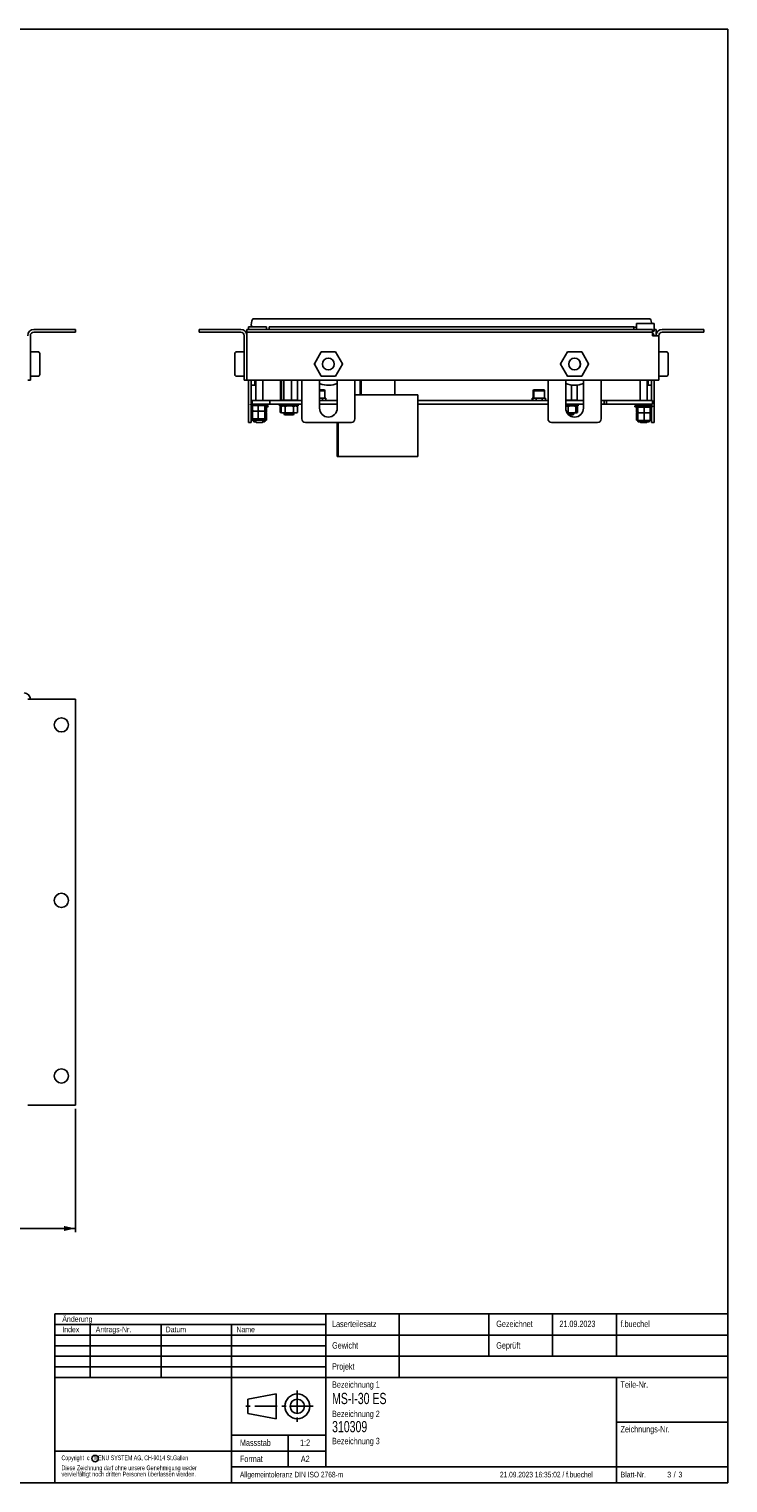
# Model space of a CAD drawing. Extents: x 10 to 1190, y 10 to 830.
# Tile 3 of 3: x 795 to 1190, y 10 to 830. Entities that reach past the tile are written whole.
import ezdxf
from ezdxf.enums import TextEntityAlignment as Align

# ---------------------------------------------------------------- set-up
doc = ezdxf.new("R2010")
doc.units = 0
doc.header["$LTSCALE"] = 2
doc.linetypes.add('CENTER', pattern=[10.16, 6.35, -1.27, 1.27, -1.27])
doc.linetypes.add('CENTERX2', pattern=[20.32, 12.7, -2.54, 2.54, -2.54])
doc.layers.get('0').update_dxf_attribs({"linetype": 'CONTINUOUS'})
for name, color, linetype in [('LAYER1', 2, 'CONTINUOUS'), ('LAYER2', 3, 'CENTERX2'), ('LAYER3', 4, 'CONTINUOUS')]:
    doc.layers.add(name, color=color, linetype=linetype)
doc.dimstyles.new('SLDDIMSTYLE0', dxfattribs={"dimtxt": 7, "dimasz": 6.604, "dimexe": 0, "dimexo": 0.0625, "dimgap": 1.75, "dimtad": 1, "dimlfac": 0.666667, "dimrnd": 1e-09, "dimzin": 12, "dimsah": 1, "dimcen": 0.09, "dimazin": 3, "dimtfac": 1, "dimtofl": 0, "dimtmove": 0, "dimatfit": 3})

# ---------------------------------------------------------------- blocks, each defined once
blk = doc.blocks.new('_D')
at = {"layer": 'LAYER2', "color": 3, "linetype": 'CONTINUOUS'}
for p, q in [((74.3, 223.05), (74.3, 151.52)), ((821.3, 221.05), (821.3, 151.52)), ((74.3, 153.52), (821.3, 153.52))]:
    blk.add_line(p, q, dxfattribs=at)
for points in [[(74.3, 153.52), (80.91, 152.08), (80.91, 154.96)], [(821.3, 153.52), (814.7, 154.96), (814.7, 152.08)]]:
    blk.add_solid(points, dxfattribs=at)
at = {"layer": 'LAYER2', "color": 3, "linetype": 'CONTINUOUS', "width": 0.7}
blk.add_text('747', height=7, dxfattribs=at).set_placement((440.58, 153.52, -42.52), align=Align.BOTTOM_LEFT)

msp = doc.modelspace()

# ---------------------------------------------------------------- linework, layer by layer
at = {"color": 7, "linetype": 'CONTINUOUS'}
for p, q in [((1189.598, 830), (9.598, 829.997)), ((1189.6, 10), (1189.598, 830)), ((9.6, 9.997), (1189.6, 10))]:
    msp.add_line(p, q, dxfattribs=at)
at = {"color": 179, "linetype": 'CONTINUOUS'}
for p, q in [((809.6, 105.4), (1189.6, 105.4)), ((809.6, 105.4), (809.6, 10)), ((809.6, 99.4), (962.6, 99.4)), ((829.6, 99.4), (829.6, 69.4)), ((869.6, 99.4), (869.6, 69.4)), ((909.4, 99.4), (909.4, 10)), ((962.6, 105.4), (962.6, 19)), ((1004, 105.4), (1004, 69.4)), ((1054.6, 105.4), (1054.6, 81.4)), ((1090.6, 105.4), (1090.6, 81.4)), ((1126.6, 105.4), (1126.6, 81.4)), ((1189.6, 105.4), (1189.6, 10)), ((809.6, 93.4), (1189.6, 93.4)), ((809.6, 87.4), (962.6, 87.4)), ((809.6, 81.4), (1189.6, 81.4)), ((809.6, 75.4), (962.6, 75.4)), ((809.6, 69.4), (1189.6, 69.4)), ((1126.6, 69.4), (1126.6, 10)), ((918.5, 57.2), (934.5, 60.2)), ((934.5, 60.2), (934.5, 46.2)), ((918.5, 49.2), (918.5, 57.2)), ((934.5, 46.2), (918.5, 49.2)), ((1126.6, 44.2), (1189.6, 44.2)), ((909.4, 37), (962.6, 37)), ((941.4, 37), (941.4, 19)), ((809.6, 28), (962.6, 28)), ((909.4, 19), (1189.6, 19)), ((809.6, 10), (1189.6, 10))]:
    msp.add_line(p, q, dxfattribs=at)
at = {"color": 179, "linetype": 'CENTER'}
for p, q in [((946.5, 62.2), (946.5, 44.2)), ((955.5, 53.2), (916.5, 53.2))]:
    msp.add_line(p, q, dxfattribs=at)
at = {"color": 179, "linetype": 'CONTINUOUS'}
for centre, radius in [((946.5, 53.2), 7), ((946.5, 53.2), 4), ((832.336, 23.745), 1.8)]:
    msp.add_circle(centre, radius, dxfattribs=at)
at = {"layer": 'LAYER1', "color": 2, "linetype": 'CONTINUOUS'}
for p, q in [((921.417, 666.567), (924.77, 666.567)), ((1142.284, 666.567), (924.77, 666.567)), ((1142.284, 666.567), (1145.637, 666.567)), ((795.805, 657.067), (795.805, 632.067)), ((797.805, 660.567), (821.305, 660.567)), ((797.805, 659.067), (821.305, 659.067)), ((821.305, 660.567), (821.305, 659.067)), ((891.027, 660.567), (891.027, 659.067)), ((891.027, 660.567), (914.527, 660.567)), ((891.027, 659.067), (914.527, 659.067)), ((916.527, 632.067), (916.527, 657.067)), ((918.027, 660.567), (918.027, 659.067)), ((918.027, 660.567), (1147.027, 660.567)), ((918.027, 659.067), (1147.027, 659.067)), ((918.027, 659.067), (918.027, 657.067)), ((918.027, 657.067), (918.027, 632.067)), ((929.027, 662.067), (919.027, 662.067)), ((919.027, 662.067), (919.027, 660.567)), ((929.027, 660.567), (929.027, 662.067)), ((930.527, 662.067), (930.527, 660.567)), ((1136.527, 662.067), (930.527, 662.067)), ((1136.527, 662.067), (1136.527, 660.567)), ((1136.527, 661.877), (1138.027, 661.956)), ((1138.027, 660.567), (1138.027, 663.867)), ((1138.027, 663.867), (1148.027, 663.867)), ((1147.027, 660.567), (1147.027, 659.067)), ((1148.027, 659.667), (1147.027, 659.667)), ((1147.027, 657.067), (1147.027, 659.067)), ((1147.027, 657.067), (1150.527, 657.067)), ((1148.027, 663.867), (1148.027, 659.667)), ((1148.027, 660.567), (1149.027, 660.567)), ((1149.027, 660.567), (1149.027, 657.067)), ((1150.527, 632.067), (1150.527, 657.067)), ((1152.527, 660.567), (1176.027, 660.567)), ((1152.527, 659.067), (1176.027, 659.067)), ((1176.027, 660.567), (1176.027, 659.067)), ((796.005, 647.967), (800.105, 647.967)), ((800.617, 647.807), (800.489, 647.89)), ((911.844, 647.89), (911.715, 647.819)), ((912.227, 647.967), (916.327, 647.967)), ((916.327, 647.96), (916.327, 647.967)), ((959.986, 647.867), (956.118, 641.167)), ((967.896, 647.967), (960.159, 647.967)), ((971.937, 641.167), (968.069, 647.867)), ((1098.986, 647.867), (1095.118, 641.167)), ((1106.896, 647.967), (1099.159, 647.967)), ((1110.937, 641.167), (1107.069, 647.867)), ((1150.727, 647.967), (1154.827, 647.967)), ((1155.34, 647.807), (1155.211, 647.89)), ((801.105, 646.967), (801.105, 641.067)), ((801.105, 641.067), (801.105, 635.167)), ((911.227, 641.067), (911.227, 646.967)), ((911.227, 635.167), (911.227, 641.067)), ((916.527, 647.767), (916.527, 647.773)), ((956.118, 640.967), (959.986, 634.267)), ((968.069, 634.267), (971.937, 640.967)), ((1095.118, 640.967), (1098.986, 634.267)), ((1107.069, 634.267), (1110.937, 640.967)), ((1155.827, 646.967), (1155.827, 641.067)), ((1155.827, 641.067), (1155.827, 635.167)), ((794.305, 632.067), (795.805, 632.067)), ((800.105, 634.167), (796.005, 634.167)), ((800.489, 634.243), (800.632, 634.331)), ((911.701, 634.331), (911.844, 634.243)), ((916.327, 634.167), (912.227, 634.167)), ((916.327, 634.167), (916.327, 634.169)), ((916.527, 632.067), (918.027, 632.067)), ((918.027, 632.067), (1147.027, 632.067)), ((919.027, 632.067), (919.027, 610.167)), ((920.527, 632.067), (920.527, 618.467)), ((922.527, 632.067), (922.527, 629.067)), ((923.027, 632.067), (923.027, 620.467)), ((927.027, 620.467), (927.027, 632.067)), ((937.046, 632.067), (937.046, 620.717)), ((937.546, 632.067), (937.546, 620.717)), ((938.817, 632.067), (938.817, 620.717)), ((943.299, 632.067), (943.299, 620.717)), ((946.508, 632.067), (946.508, 620.717)), ((949.027, 610.167), (949.027, 632.067)), ((959.027, 632.067), (959.027, 616.167)), ((960.159, 634.167), (967.896, 634.167)), ((969.027, 616.167), (969.027, 632.067)), ((979.027, 632.067), (979.027, 610.167)), ((982.027, 623.637), (982.027, 632.067)), ((982.527, 623.637), (982.527, 632.067)), ((1001.527, 623.637), (1001.527, 632.067)), ((1088.027, 610.167), (1088.027, 632.067)), ((1098.027, 632.067), (1098.027, 616.167)), ((1099.159, 634.167), (1106.896, 634.167)), ((1108.027, 616.167), (1108.027, 632.067)), ((1118.027, 632.067), (1118.027, 610.167)), ((1140.027, 632.067), (1140.027, 620.467)), ((1144.027, 620.467), (1144.027, 632.067)), ((1144.527, 629.067), (1144.527, 632.067)), ((1146.527, 620.467), (1146.527, 632.067)), ((1150.527, 632.067), (1147.027, 632.067)), ((1148.027, 610.167), (1148.027, 632.067)), ((1154.827, 634.167), (1150.727, 634.167)), ((1155.211, 634.243), (1155.355, 634.331)), ((920.527, 629.067), (922.527, 629.067)), ((959.445, 629.976), (959.027, 630.158)), ((959.027, 626.467), (961.777, 626.467)), ((959.444, 625.967), (959.027, 625.967)), ((961.977, 625.967), (959.444, 625.967)), ((961.977, 625.967), (961.777, 626.467)), ((961.977, 621.967), (961.977, 625.967)), ((979.027, 623.637), (1014.527, 623.637)), ((982.527, 623.637), (1001.527, 623.637)), ((1014.527, 588.887), (1014.527, 623.637)), ((1079.777, 626.467), (1079.577, 625.967)), ((1079.577, 625.967), (1079.577, 621.967)), ((1080.077, 625.967), (1079.577, 625.967)), ((1079.777, 626.467), (1080.277, 626.467)), ((1080.277, 626.467), (1080.077, 625.967)), ((1080.077, 625.967), (1080.077, 621.967)), ((1083.444, 625.967), (1080.077, 625.967)), ((1080.277, 626.467), (1083.416, 626.467)), ((1083.416, 626.467), (1085.777, 626.467)), ((1085.977, 625.967), (1083.444, 625.967)), ((1085.977, 625.967), (1085.777, 626.467)), ((1085.977, 621.967), (1085.977, 625.967)), ((1101.299, 629.192), (1101.299, 620.717)), ((1104.508, 629.158), (1104.508, 620.717)), ((1144.527, 629.067), (1146.527, 629.067)), ((920.128, 618.414), (920.027, 617.98)), ((920.027, 617.98), (921.599, 617.617)), ((921.946, 617.98), (920.027, 617.98)), ((920.128, 618.46), (920.128, 618.414)), ((922.007, 618.46), (920.128, 618.46)), ((922.007, 618.414), (920.128, 618.414)), ((920.14, 618.467), (920.138, 618.46)), ((921.027, 618.467), (920.14, 618.467)), ((920.527, 620.467), (921.027, 620.467)), ((920.527, 617.864), (920.527, 610.167)), ((921.279, 617.517), (920.527, 617.517)), ((921.279, 617.51), (920.527, 617.51)), ((921.279, 617.464), (920.527, 617.464)), ((921.279, 617.03), (920.527, 617.03)), ((920.527, 616.914), (921.279, 616.741)), ((920.992, 614.067), (920.992, 616.667)), ((921.196, 616.667), (920.992, 616.667)), ((921.027, 618.467), (921.027, 620.467)), ((921.027, 620.467), (926.027, 620.467)), ((926.027, 618.467), (921.027, 618.467)), ((921.196, 614.067), (921.196, 616.667)), ((921.279, 616.667), (921.196, 616.667)), ((921.279, 615.017), (921.279, 617.617)), ((924.461, 617.617), (921.279, 617.617)), ((930.027, 617.98), (921.946, 617.98)), ((929.927, 618.46), (922.007, 618.46)), ((929.927, 618.414), (922.007, 618.414)), ((924.461, 615.017), (924.461, 617.617)), ((928.21, 617.617), (924.461, 617.617)), ((926.027, 620.467), (931.027, 620.467)), ((926.027, 618.467), (931.027, 618.467)), ((928.21, 615.017), (928.21, 617.617)), ((928.776, 617.617), (928.21, 617.617)), ((928.456, 617.617), (930.027, 617.98)), ((928.776, 615.017), (928.776, 617.617)), ((929.915, 617.517), (928.776, 617.517)), ((929.927, 617.51), (928.776, 617.51)), ((929.927, 617.464), (928.776, 617.464)), ((928.776, 616.741), (930.027, 617.03)), ((930.027, 617.03), (928.776, 617.03)), ((928.858, 616.667), (928.776, 616.667)), ((929.063, 616.667), (928.858, 616.667)), ((928.858, 614.067), (928.858, 616.667)), ((929.063, 614.067), (929.063, 616.667)), ((929.916, 618.46), (929.915, 618.467)), ((929.916, 617.51), (929.915, 617.517)), ((929.927, 618.414), (929.927, 618.46)), ((930.027, 617.98), (929.927, 618.414)), ((929.927, 617.464), (929.927, 617.51)), ((930.027, 617.03), (929.927, 617.464)), ((931.027, 618.467), (931.027, 620.467)), ((931.027, 620.467), (935.797, 620.467)), ((935.797, 618.467), (931.027, 618.467)), ((935.797, 620.467), (949.027, 620.467)), ((935.797, 618.467), (949.027, 618.467)), ((936.527, 618.467), (936.527, 617.467)), ((937.027, 617.467), (936.527, 617.467)), ((937.527, 617.467), (936.908, 617.109)), ((936.908, 613.824), (936.908, 617.109)), ((937.027, 618.467), (937.027, 617.467)), ((942.027, 617.467), (937.027, 617.467)), ((937.326, 620.467), (937.046, 620.717)), ((937.046, 620.717), (937.546, 620.717)), ((938.027, 617.467), (937.408, 617.109)), ((937.408, 613.824), (937.408, 617.109)), ((937.826, 620.467), (937.546, 620.717)), ((937.546, 620.717), (938.817, 620.717)), ((939.718, 617.109), (938.563, 617.467)), ((938.817, 620.717), (943.299, 620.717)), ((939.018, 620.467), (938.817, 620.717)), ((939.718, 613.824), (939.718, 617.109)), ((947.027, 617.467), (942.027, 617.467)), ((943.299, 620.717), (943.219, 620.467)), ((943.299, 620.717), (946.508, 620.717)), ((944.337, 613.824), (944.337, 617.109)), ((946.646, 617.109), (945.491, 617.467)), ((946.646, 617.109), (946.027, 617.467)), ((946.508, 620.717), (946.228, 620.467)), ((946.646, 613.824), (946.646, 617.109)), ((947.027, 617.467), (947.027, 618.467)), ((959.457, 621.802), (959.027, 621.792)), ((959.027, 621.767), (960.788, 621.767)), ((959.027, 620.467), (969.027, 620.467)), ((959.027, 618.467), (969.027, 618.467)), ((960.132, 621.767), (959.457, 621.802)), ((960.788, 621.767), (960.788, 620.467)), ((960.788, 621.767), (962.549, 621.767)), ((961.03, 621.767), (962.134, 621.767)), ((962.549, 621.767), (962.549, 620.467)), ((1014.527, 620.467), (1088.027, 620.467)), ((1014.527, 618.467), (1088.027, 618.467)), ((1079.005, 621.767), (1079.005, 620.467)), ((1079.005, 621.767), (1079.505, 621.767)), ((1079.505, 621.767), (1079.505, 620.467)), ((1079.505, 621.767), (1081.266, 621.767)), ((1079.92, 621.767), (1081.025, 621.767)), ((1081.266, 621.767), (1081.266, 620.467)), ((1081.266, 621.767), (1084.788, 621.767)), ((1083.457, 621.802), (1081.923, 621.767)), ((1084.132, 621.767), (1083.457, 621.802)), ((1084.788, 621.767), (1084.788, 620.467)), ((1084.788, 621.767), (1086.549, 621.767)), ((1085.03, 621.767), (1086.134, 621.767)), ((1086.549, 621.767), (1086.549, 620.467)), ((1098.027, 620.717), (1101.299, 620.717)), ((1098.027, 620.467), (1108.027, 620.467)), ((1098.027, 618.467), (1108.027, 618.467)), ((1100.027, 617.467), (1098.027, 617.467)), ((1099.379, 617.109), (1098.027, 617.375)), ((1099.379, 613.824), (1099.379, 617.109)), ((1105.027, 617.467), (1100.027, 617.467)), ((1101.299, 620.717), (1101.219, 620.467)), ((1101.299, 620.717), (1104.508, 620.717)), ((1103.663, 613.824), (1103.663, 617.109)), ((1104.312, 617.109), (1103.988, 617.467)), ((1104.646, 617.109), (1104.027, 617.467)), ((1104.646, 617.109), (1104.181, 617.253)), ((1104.508, 620.717), (1104.228, 620.467)), ((1104.312, 613.824), (1104.312, 617.109)), ((1104.646, 613.824), (1104.646, 617.109)), ((1105.027, 617.467), (1105.027, 618.467)), ((1118.027, 620.467), (1119.486, 620.467)), ((1119.486, 618.467), (1118.027, 618.467)), ((1119.486, 620.467), (1119.64, 620.467)), ((1119.64, 618.467), (1119.486, 618.467)), ((1119.64, 618.467), (1119.64, 620.467)), ((1120.527, 620.467), (1119.64, 620.467)), ((1119.64, 618.467), (1120.527, 618.467)), ((1120.527, 620.467), (1121.027, 620.467)), ((1121.027, 618.467), (1120.527, 618.467)), ((1121.027, 620.467), (1121.027, 618.467)), ((1121.027, 620.467), (1142.027, 620.467)), ((1121.027, 618.467), (1142.027, 618.467)), ((1137.128, 618.414), (1137.027, 617.98)), ((1137.027, 617.98), (1138.599, 617.617)), ((1138.946, 617.98), (1137.027, 617.98)), ((1137.128, 617.464), (1137.027, 617.03)), ((1137.027, 617.03), (1138.599, 616.667)), ((1147.027, 617.03), (1137.027, 617.03)), ((1137.128, 618.46), (1137.128, 618.414)), ((1139.007, 618.46), (1137.128, 618.46)), ((1139.007, 618.414), (1137.128, 618.414)), ((1137.128, 617.51), (1137.128, 617.464)), ((1146.927, 617.51), (1137.128, 617.51)), ((1146.927, 617.464), (1137.128, 617.464)), ((1137.14, 618.467), (1137.138, 618.46)), ((1137.14, 617.517), (1137.138, 617.51)), ((1146.915, 617.517), (1137.14, 617.517)), ((1137.992, 614.067), (1137.992, 616.667)), ((1138.363, 616.667), (1137.992, 616.667)), ((1138.279, 617.517), (1138.279, 617.617)), ((1140.027, 617.617), (1138.279, 617.617)), ((1138.279, 616.667), (1138.279, 616.741)), ((1138.363, 614.067), (1138.363, 616.667)), ((1138.719, 616.667), (1138.363, 616.667)), ((1138.719, 614.067), (1138.719, 616.667)), ((1142.384, 616.667), (1138.719, 616.667)), ((1140.027, 617.98), (1138.946, 617.98)), ((1140.027, 618.46), (1139.007, 618.46)), ((1140.027, 618.414), (1139.007, 618.414)), ((1140.027, 618.467), (1140.027, 617.517)), ((1142.027, 620.467), (1147.027, 620.467)), ((1147.027, 618.467), (1142.027, 618.467)), ((1142.384, 614.067), (1142.384, 616.667)), ((1145.692, 616.667), (1142.384, 616.667)), ((1144.027, 617.517), (1144.027, 618.467)), ((1146.527, 618.46), (1144.027, 618.46)), ((1146.527, 618.414), (1144.027, 618.414)), ((1146.527, 617.98), (1144.027, 617.98)), ((1145.21, 617.617), (1144.027, 617.617)), ((1145.21, 617.517), (1145.21, 617.617)), ((1145.776, 617.617), (1145.21, 617.617)), ((1145.456, 617.617), (1146.527, 617.864)), ((1145.456, 616.667), (1147.027, 617.03)), ((1145.692, 614.067), (1145.692, 616.667)), ((1146.063, 616.667), (1145.692, 616.667)), ((1145.776, 617.517), (1145.776, 617.617)), ((1145.776, 616.667), (1145.776, 616.741)), ((1146.063, 614.067), (1146.063, 616.667)), ((1146.527, 617.517), (1146.527, 618.467)), ((1146.527, 610.167), (1146.527, 616.914)), ((1146.916, 617.51), (1146.915, 617.517)), ((1146.927, 617.464), (1146.927, 617.51)), ((1147.027, 617.03), (1146.927, 617.464)), ((1147.027, 620.467), (1147.027, 618.467)), ((919.027, 608.167), (919.027, 610.167)), ((920.527, 608.167), (919.027, 608.167)), ((920.527, 610.167), (920.527, 608.167)), ((920.992, 609.412), (920.992, 613.467)), ((921.196, 613.467), (920.992, 613.467)), ((921.105, 609.369), (920.992, 609.412)), ((921.196, 609.412), (921.196, 613.467)), ((921.239, 613.467), (921.196, 613.467)), ((921.239, 610.362), (921.239, 614.417)), ((924.354, 614.417), (921.239, 614.417)), ((921.239, 609.412), (921.239, 610.362)), ((922, 609.417), (928.012, 609.417)), ((922, 608.467), (923.027, 608.467)), ((923.027, 609.417), (923.027, 608.367)), ((923.227, 608.167), (926.827, 608.167)), ((924.354, 610.362), (924.354, 614.417)), ((928.142, 614.417), (926.292, 614.417)), ((927.027, 608.367), (927.027, 609.417)), ((928.142, 609.412), (927.027, 609.215)), ((927.027, 608.467), (928.012, 608.467)), ((928.012, 609.417), (928.055, 609.417)), ((928.012, 608.467), (928.055, 608.467)), ((928.142, 610.362), (928.142, 614.417)), ((928.142, 609.412), (928.142, 609.616)), ((928.815, 614.417), (928.486, 614.417)), ((928.815, 609.412), (928.764, 609.365)), ((928.858, 609.412), (928.798, 609.365)), ((928.815, 610.362), (928.815, 614.417)), ((928.858, 613.467), (928.815, 613.467)), ((928.815, 609.412), (928.815, 610.362)), ((929.063, 613.467), (928.858, 613.467)), ((928.858, 609.412), (928.858, 613.467)), ((928.95, 609.369), (929.063, 609.412)), ((929.063, 609.412), (929.063, 613.467)), ((936.908, 613.824), (937.527, 613.467)), ((937.408, 613.824), (938.027, 613.467)), ((937.527, 613.467), (938.063, 613.467)), ((938.027, 613.467), (938.563, 613.467)), ((939.718, 613.824), (938.563, 613.467)), ((938.563, 613.467), (942.027, 613.467)), ((939.027, 613.467), (939.027, 612.717)), ((939.027, 612.717), (939.277, 612.467)), ((939.027, 612.717), (939.527, 612.717)), ((939.777, 612.467), (939.277, 612.467)), ((939.527, 613.467), (939.527, 612.717)), ((939.527, 612.717), (939.777, 612.467)), ((939.527, 612.717), (944.453, 612.717)), ((944.277, 612.467), (939.777, 612.467)), ((942.027, 613.467), (945.491, 613.467)), ((944.277, 612.467), (944.527, 612.717)), ((944.453, 612.717), (944.527, 612.717)), ((944.527, 612.717), (944.527, 613.467)), ((946.646, 613.824), (945.491, 613.467)), ((945.491, 613.467), (946.027, 613.467)), ((946.027, 613.467), (946.646, 613.824)), ((951.027, 608.167), (977.027, 608.167)), ((969.027, 608.167), (969.027, 588.887)), ((969.527, 608.167), (969.527, 588.887)), ((1090.027, 608.167), (1116.027, 608.167)), ((1099.379, 613.824), (1098.774, 613.705)), ((1098.819, 613.467), (1101.521, 613.467)), ((1099.408, 612.717), (1102.453, 612.717)), ((1102.277, 612.467), (1099.664, 612.467)), ((1101.521, 613.467), (1103.988, 613.467)), ((1102.277, 612.467), (1102.527, 612.717)), ((1102.453, 612.717), (1102.527, 612.717)), ((1102.527, 612.717), (1102.527, 613.467)), ((1104.312, 613.824), (1103.988, 613.467)), ((1104.027, 613.467), (1104.646, 613.824)), ((1104.646, 613.824), (1104.181, 613.68)), ((1138.027, 609.412), (1138.027, 613.467)), ((1138.363, 613.467), (1138.027, 613.467)), ((1138.314, 609.332), (1138.027, 609.412)), ((1138.363, 609.412), (1138.363, 613.467)), ((1138.719, 613.467), (1138.363, 613.467)), ((1138.454, 609.232), (1138.363, 609.412)), ((1138.719, 609.412), (1138.719, 613.467)), ((1142.384, 613.467), (1138.719, 613.467)), ((1139, 608.467), (1145.055, 608.467)), ((1140.027, 608.467), (1140.027, 608.367)), ((1140.227, 608.167), (1143.827, 608.167)), ((1142.384, 609.412), (1142.384, 613.467)), ((1145.692, 613.467), (1142.384, 613.467)), ((1144.027, 608.367), (1144.027, 608.467)), ((1145.692, 609.412), (1145.692, 613.467)), ((1146.027, 613.467), (1145.692, 613.467)), ((1146.027, 609.412), (1146.027, 613.467)), ((1146.527, 608.167), (1146.527, 610.167)), ((1148.027, 608.167), (1146.527, 608.167)), ((1148.027, 610.167), (1148.027, 608.167)), ((969.027, 588.887), (969.527, 588.887)), ((969.527, 588.887), (1014.527, 588.887)), ((794.305, 452.048), (797.805, 452.048)), ((821.305, 452.048), (797.805, 452.048)), ((821.305, 223.048), (821.305, 452.048)), ((797.805, 223.048), (794.305, 223.048)), ((797.805, 223.048), (821.305, 223.048))]:
    msp.add_line(p, q, dxfattribs=at)
at = {"layer": 'LAYER1', "color": 2, "linetype": 'CONTINUOUS', "flags": 128}
for points in [[(1147.848, 657.067), (1147.761, 657.506), (1147.027, 658.604)], [(959.986, 647.867), (960.018, 647.908), (960.059, 647.94)], [(960.059, 647.94), (960.107, 647.96), (960.159, 647.967)], [(967.896, 647.967), (967.947, 647.96), (967.996, 647.94)], [(967.996, 647.94), (968.037, 647.908), (968.069, 647.867)], [(1098.986, 647.867), (1099.018, 647.908), (1099.059, 647.94)], [(1099.059, 647.94), (1099.107, 647.96), (1099.159, 647.967)], [(1106.896, 647.967), (1106.947, 647.96), (1106.996, 647.94)], [(1106.996, 647.94), (1107.037, 647.908), (1107.069, 647.867)], [(800.812, 647.674), (801.029, 647.349), (801.105, 646.967)], [(801.105, 646.967), (801.029, 647.311), (800.812, 647.603)], [(911.227, 646.967), (911.303, 647.349), (911.52, 647.674)], [(911.52, 647.603), (911.303, 647.311), (911.227, 646.967)], [(916.527, 641.067), (916.523, 641.047), (916.516, 641.034)], [(956.091, 641.067), (956.098, 641.118), (956.118, 641.167)], [(956.118, 640.967), (956.098, 641.015), (956.091, 641.067)], [(971.937, 641.167), (971.957, 641.118), (971.964, 641.067)], [(971.964, 641.067), (971.957, 641.015), (971.937, 640.967)], [(1095.091, 641.067), (1095.098, 641.118), (1095.118, 641.167)], [(1095.118, 640.967), (1095.098, 641.015), (1095.091, 641.067)], [(1110.937, 641.167), (1110.957, 641.118), (1110.964, 641.067)], [(1110.964, 641.067), (1110.957, 641.015), (1110.937, 640.967)], [(1155.534, 647.674), (1155.751, 647.349), (1155.827, 646.967)], [(1155.827, 646.967), (1155.751, 647.311), (1155.534, 647.603)], [(800.812, 634.53), (801.029, 634.822), (801.105, 635.167)], [(801.105, 635.167), (801.029, 634.784), (800.812, 634.46)], [(911.227, 635.167), (911.303, 634.822), (911.52, 634.53)], [(911.52, 634.46), (911.303, 634.784), (911.227, 635.167)], [(916.498, 634.277), (916.513, 634.298), (916.525, 634.359)], [(916.514, 634.331), (916.523, 634.347), (916.527, 634.367)], [(960.059, 634.194), (960.018, 634.225), (959.986, 634.267)], [(960.159, 634.167), (960.107, 634.174), (960.059, 634.194)], [(967.996, 634.194), (967.947, 634.174), (967.896, 634.167)], [(968.069, 634.267), (968.037, 634.225), (967.996, 634.194)], [(1099.059, 634.194), (1099.018, 634.225), (1098.986, 634.267)], [(1099.159, 634.167), (1099.107, 634.174), (1099.059, 634.194)], [(1106.996, 634.194), (1106.947, 634.174), (1106.896, 634.167)], [(1107.069, 634.267), (1107.037, 634.225), (1106.996, 634.194)], [(1155.534, 634.53), (1155.751, 634.822), (1155.827, 635.167)], [(1155.827, 635.167), (1155.751, 634.784), (1155.534, 634.46)], [(924.461, 615.017), (924.455, 614.948), (924.425, 614.853), (924.348, 614.736), (924.182, 614.603), (923.8, 614.472), (922.87, 614.42), (921.925, 614.475), (921.537, 614.616), (921.37, 614.762), (921.31, 614.864), (921.28, 614.985), (921.279, 615.017)], [(928.21, 615.017), (928.193, 614.912), (928.147, 614.818), (928.031, 614.696), (927.781, 614.56), (926.988, 614.431), (926.159, 614.42), (925.596, 614.435), (925.073, 614.505), (924.748, 614.625), (924.597, 614.734), (924.506, 614.85), (924.468, 614.954), (924.461, 615.017)], [(928.776, 615.017), (928.773, 614.912), (928.766, 614.818), (928.749, 614.696), (928.711, 614.56), (928.591, 614.431), (928.466, 614.42), (928.381, 614.435), (928.302, 614.505), (928.253, 614.625), (928.23, 614.734), (928.217, 614.85), (928.211, 614.954), (928.21, 615.017)], [(938.063, 617.467), (937.981, 617.465), (936.908, 617.109)], [(938.563, 617.467), (938.481, 617.465), (937.408, 617.109)], [(942.027, 617.467), (941.399, 617.438), (939.718, 617.109)], [(944.337, 617.109), (943.753, 617.261), (942.027, 617.467)], [(945.491, 617.467), (945.409, 617.465), (944.337, 617.109)], [(1101.521, 617.467), (1100.938, 617.438), (1099.379, 617.109)], [(1103.663, 617.109), (1103.122, 617.261), (1101.521, 617.467)], [(1103.988, 617.467), (1103.965, 617.465), (1103.663, 617.109)], [(921.101, 613.713), (921.146, 613.658), (921.154, 613.65)], [(923.027, 609.177), (922.039, 609.232), (921.239, 609.412)], [(928.815, 610.362), (928.764, 610.315), (928.478, 610.084), (928.249, 610.253), (928.142, 610.362)], [(928.577, 609.214), (928.478, 609.134), (928.249, 609.303), (928.142, 609.412)], [(929.063, 609.412), (928.895, 609.365), (928.888, 609.363)], [(938.063, 613.467), (937.981, 613.469), (936.908, 613.824)], [(938.563, 613.467), (938.481, 613.469), (937.408, 613.824)], [(942.027, 613.467), (941.399, 613.495), (939.718, 613.824)], [(944.337, 613.824), (943.753, 613.673), (942.027, 613.467)], [(945.491, 613.467), (945.409, 613.469), (944.337, 613.824)], [(1101.521, 613.467), (1100.938, 613.495), (1099.379, 613.824)], [(1103.663, 613.824), (1103.122, 613.673), (1101.521, 613.467)], [(1103.988, 613.467), (1103.965, 613.469), (1103.663, 613.824)], [(1138.027, 609.412), (1138.141, 609.365), (1138.257, 609.323)], [(1138.719, 614.067), (1138.717, 613.962), (1138.713, 613.868), (1138.702, 613.746), (1138.678, 613.61), (1138.603, 613.481), (1138.524, 613.47), (1138.471, 613.485), (1138.421, 613.555), (1138.39, 613.675), (1138.376, 613.784), (1138.367, 613.9), (1138.363, 614.004), (1138.363, 614.067)], [(1138.719, 609.412), (1138.589, 609.167), (1138.513, 609.203)], [(1142.384, 614.067), (1142.376, 613.998), (1142.342, 613.903), (1142.253, 613.786), (1142.062, 613.653), (1141.622, 613.522), (1140.551, 613.47), (1139.463, 613.525), (1139.016, 613.666), (1138.824, 613.812), (1138.755, 613.914), (1138.721, 614.035), (1138.719, 614.067)], [(1145.692, 614.067), (1145.677, 613.962), (1145.636, 613.868), (1145.534, 613.746), (1145.313, 613.61), (1144.613, 613.481), (1143.882, 613.47), (1143.385, 613.485), (1142.924, 613.555), (1142.637, 613.675), (1142.503, 613.784), (1142.423, 613.9), (1142.389, 614.004), (1142.384, 614.067)], [(1145.53, 613.47), (1145.584, 613.485), (1145.634, 613.555), (1145.665, 613.675), (1145.679, 613.784), (1145.688, 613.9), (1145.691, 614.004), (1145.692, 614.067)], [(1146.027, 609.412), (1145.914, 609.365), (1145.797, 609.323)]]:
    msp.add_lwpolyline(points, dxfattribs=at)
at = {"layer": 'LAYER1', "color": 2, "linetype": 'CONTINUOUS'}
for centre, radius in [((964.027, 641.067), 3.323), ((964.027, 641.067), 3.309), ((1103.027, 641.067), 3.323), ((1103.027, 641.067), 3.31), ((813.305, 437.548), 4), ((813.305, 338.548), 4), ((813.305, 239.548), 4)]:
    msp.add_circle(centre, radius, dxfattribs=at)
for centre, radius, start, end in [((926.027, 663.567), 5.5, 146.944269, 195.82662), ((1141.027, 663.567), 5.5, 3.126776, 33.055731), ((797.805, 657.067), 3.5, 90, 180), ((797.805, 657.067), 2, 90, 180), ((914.527, 657.067), 3.5, 360, 90), ((914.527, 657.067), 2, 360, 90), ((1152.527, 657.067), 3.5, 90, 180), ((1152.527, 657.067), 2, 90, 180), ((796.005, 647.767), 0.2, 90, 180), ((800.105, 646.967), 1, 45, 90), ((912.227, 646.967), 1, 90, 135), ((916.327, 647.762), 0.198, 3.182806, 90.013557), ((1150.727, 647.767), 0.2, 90, 180), ((1154.827, 646.967), 1, 45, 90), ((916.378, 641.054), 0.14, 351.5677, 23.469016), ((916.461, 641.063), 0.066, 3.302368, 46.583603), ((796.005, 634.367), 0.2, 180, 270), ((800.105, 635.167), 1, 270, 315), ((912.227, 635.167), 1, 225, 270), ((916.333, 634.35), 0.181, 268.246526, 356.250702), ((1150.727, 634.367), 0.2, 180, 270), ((1154.827, 635.167), 1, 270, 315), ((964.027, 641.067), 12, 247.551719, 294.624318), ((1103.027, 641.067), 12, 245.375682, 294.624318), ((964.027, 616.167), 5, 180, 0), ((962.177, 621.967), 0.2, 180, 270), ((1079.377, 621.967), 0.2, 270, 0), ((1079.877, 621.967), 0.2, 270, 0), ((1086.177, 621.967), 0.2, 180, 270), ((1103.027, 616.167), 5, 180, 0), ((921.526, 614.045), 0.534, 177.633539, 237.591842), ((922.797, 615.108), 4.995, 251.834539, 288.165461), ((920.586, 608.917), 1.5, 19.471221, 54.390173), ((920.586, 607.967), 1.5, 19.471221, 54.390173), ((923.227, 608.367), 0.2, 180, 270), ((926.248, 617.434), 7.32, 255.006363, 284.993637), ((926.827, 608.367), 0.2, 270, 0), ((929.469, 608.917), 1.5, 125.715956, 160.528779), ((929.469, 607.967), 1.5, 125.715956, 160.528779), ((929.469, 607.967), 1.5, 110.324926, 125.715956), ((928.597, 614.039), 0.467, 297.892714, 3.372837), ((927.847, 614.028), 1.012, 343.055568, 2.182426), ((928.469, 614.067), 0.6, 305.255491, 323.809648), ((928.502, 614.052), 0.561, 322.988576, 1.493043), ((951.027, 610.167), 2, 180, 270), ((977.027, 610.167), 2, 270, 0), ((1090.027, 610.167), 2, 180, 270), ((1116.027, 610.167), 2, 270, 0), ((1138.511, 614.034), 0.52, 176.339997, 255.907524), ((1138.586, 614.067), 0.6, 216.15375, 270), ((1137.586, 607.967), 1.5, 19.471221, 53.026752), ((1140.551, 617.382), 8.177, 257.052241, 282.947759), ((1140.227, 608.367), 0.2, 180, 270), ((1144.038, 614.781), 5.618, 252.875997, 287.124003), ((1143.827, 608.367), 0.2, 270, 0), ((1146.469, 607.967), 1.5, 127.100574, 160.528779), ((1145.469, 614.067), 0.6, 270, 323.809648), ((1145.509, 614.071), 0.554, 280.958361, 359.508696), ((1145.502, 614.052), 0.561, 322.988576, 1.493043), ((792.305, 452.048), 3.5, 0, 90)]:
    msp.add_arc(centre, radius, start, end, dxfattribs=at)

# ---------------------------------------------------------------- texts
at = {"layer": 'LAYER3', "color": 4, "linetype": 'CONTINUOUS'}
for s, height, width, p in [('Änderung', 3.175, 0.738397, (813.839, 99.888)), ('Index', 3.175, 0.738397, (813.839, 94.029)), ('Laserteilesatz', 3.6068, 0.738397, (966.126, 96.808)), ('Gezeichnet', 3.6068, 0.738397, (1058.819, 96.808)), ('21.09.2023', 3.6068, 0.738397, (1094.457, 96.808)), ('f.buechel', 3.6068, 0.738397, (1128.984, 96.808)), ('Antrags-Nr.', 3.175, 0.738397, (832.714, 94.029)), ('Datum', 3.175, 0.738397, (872.156, 94.029)), ('Name', 3.175, 0.738397, (912.099, 94.029)), ('Gewicht', 3.6068, 0.738397, (966.126, 84.658)), ('Geprüft', 3.6068, 0.738397, (1058.819, 84.658)), ('Projekt', 3.6068, 0.738397, (966.126, 72.816)), ('Bezeichnung 1', 3.6068, 0.738397, (966.126, 62.596)), ('Teile-Nr.', 3.6068, 0.738397, (1128.984, 62.596)), ('MS-I-30 ES', 6.35, 0.7, (966.126, 52.553)), ('Bezeichnung 2', 3.6068, 0.738397, (966.126, 46.059)), ('310309', 6.35, 0.7, (966.126, 36.669)), ('Zeichnungs-Nr.', 3.6068, 0.738397, (1128.984, 37.416)), ('Massstab', 3.6068, 0.738397, (914.117, 29.8)), ('1:2', 3.6068, 0.738397, (948.063, 29.8)), ('Bezeichnung 3', 3.6068, 0.738397, (966.126, 30.753)), ('Copyright  c   MENU SYSTEM AG, CH-9014 St.Gallen', 2.64583, 0.669172, (813.365, 22.035)), ('Format', 3.6068, 0.738397, (914.117, 20.682)), ('A2', 3.6068, 0.738397, (948.499, 20.682)), ('vervielfältigt noch dritten Personen überlassen werden.', 2.64583, 0.704833, (813.365, 12.863)), ('Diese Zeichnung darf ohne unsere Genehmigung weder', 2.64583, 0.694093, (813.365, 16.391)), ('Allgemeintoleranz DIN ISO 2768-m', 3.175, 0.703784, (914.117, 12.157)), ('21.09.2023 16:35:02 / f.buechel', 3.175, 0.702668, (1060.873, 12.157)), ('Blatt-Nr.', 3.175, 0.738397, (1128.984, 12.157)), ('/', 3.175, 0.738397, (1158.956, 12.157)), ('3', 3.175, 0.738397, (1155.329, 12.157)), ('3', 3.175, 0.738397, (1161.68, 12.157))]:
    msp.add_text(s, height=height, dxfattribs=dict(at, width=width)).set_placement(p, align=Align.BOTTOM_LEFT)

# ---------------------------------------------------------------- dimensions: what is measured, and where the dimension line sits
at = {"layer": 'LAYER2', "color": 3, "linetype": 'CONTINUOUS'}
dim = msp.add_linear_dim(base=(821.305, 153.525), p1=(74.305, 225.048), p2=(821.305, 223.048), dimstyle='SLDDIMSTYLE0', dxfattribs=at)
dim.commit()
dim.dimension.update_dxf_attribs({"geometry": '_D', "text_midpoint": (448.34, 153.525), "dimtype": 160})

doc.saveas('drawing.dxf')
